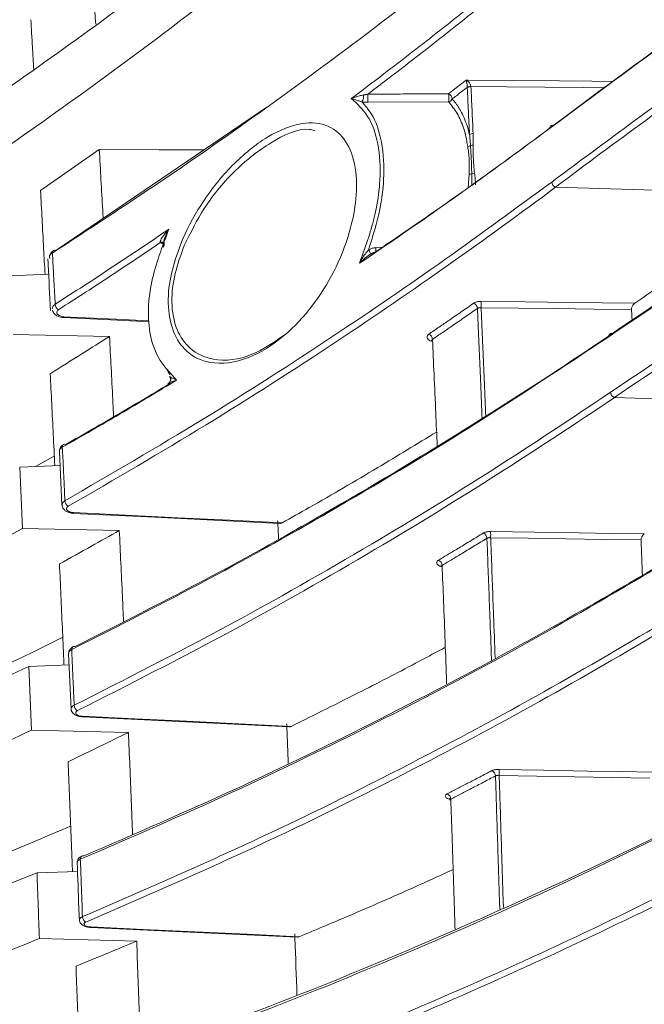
# Model space of a CAD drawing. Header units: millimetres. Extents: x 0 to 1118, y 0 to 864.
# Tile 30 of 256: x 220.03 to 226.64, y 116.61 to 127.02. Entities that reach past the tile are written whole.
import ezdxf

# ---------------------------------------------------------------- set-up
doc = ezdxf.new("R2010")
doc.units = ezdxf.units.MM
doc.styles.add('SLDTEXTSTYLE3', font='TXT', dxfattribs={"width": 0.605})
doc.dimstyles.new('SLDDIMSTYLE1', dxfattribs={"dimtxt": 3.175, "dimasz": 3.302, "dimexe": 0, "dimexo": 0.0625, "dimgap": 0.79375, "dimtad": 0, "dimtih": 1, "dimtoh": 1, "dimdec": 1, "dimlfac": 4, "dimrnd": 1e-09, "dimzin": 4, "dimdsep": 46, "dimtxsty": 'SLDTEXTSTYLE3', "dimsah": 1, "dimcen": 0.09, "dimadec": 0, "dimazin": 1, "dimtfac": 1, "dimtofl": 0, "dimtmove": 0, "dimatfit": 3, "dimfxl": 1, "dimfrac": 2, "dimtolj": 1, "dimtzin": 12, "dimarcsym": 0})

# ---------------------------------------------------------------- blocks, each defined once
blk = doc.blocks.new('_D_2')
at = {"color": 7, "linetype": 'Continuous', "lineweight": 0}
for p, q in [((261.226, 133.123), (154.079, 133.123)), ((155.679, 133.123), (155.679, 107.56)), ((155.679, 77.123), (155.679, 102.687)), ((261.226, 77.123), (154.079, 77.123))]:
    blk.add_line(p, q, dxfattribs=at)
for points in [[(155.679, 133.123), (155.171, 129.821), (156.187, 129.821)], [(155.679, 77.123), (156.187, 80.425), (155.171, 80.425)]]:
    blk.add_solid(points, dxfattribs=at)
at = {"color": 7, "linetype": 'Continuous', "lineweight": 0, "insert": (150.221, 106.78), "char_height": 3.175, "attachment_point": 1, "style": 'SLDTEXTSTYLE3'}
blk.add_mtext('224.0', dxfattribs=at)

msp = doc.modelspace()

# ---------------------------------------------------------------- linework, layer by layer
at = {"color": 7, "linetype": 'Continuous', "lineweight": 15}
for p, q in [((220.413, 124.582), (222.648, 126.098)), ((220.251, 125.216), (220.873, 125.651)), ((221.555, 124.661), (221.555, 124.661)), ((223.728, 124.534), (223.745, 124.545)), ((220.347, 124.509), (220.35, 124.498)), ((219.93, 124.316), (220.337, 124.331)), ((226.507, 123.958), (226.512, 123.834)), ((220.981, 123.674), (219.962, 123.694)), ((220.451, 122.454), (220.478, 121.889)), ((220.452, 122.458), (220.453, 122.454)), ((220.199, 122.298), (220.397, 122.407)), ((220.031, 122.291), (220.458, 122.307)), ((220.031, 122.291), (220.061, 121.642)), ((220.598, 121.801), (220.599, 121.802)), ((221.085, 121.62), (220.061, 121.642)), ((220.549, 120.318), (220.575, 119.728)), ((220.551, 120.321), (220.552, 120.318)), ((220.126, 120.181), (220.555, 120.198)), ((220.126, 120.181), (220.155, 119.507)), ((220.577, 119.728), (220.577, 119.732)), ((220.695, 119.647), (220.695, 119.647)), ((221.181, 119.483), (220.155, 119.507)), ((220.642, 118.108), (220.643, 118.106)), ((220.214, 117.996), (220.642, 118.012)), ((221.269, 117.274), (220.24, 117.301))]:
    msp.add_line(p, q, dxfattribs=at)
at = {"color": 9, "linetype": 'Continuous', "lineweight": 0}
for p, q in [((224.57, 126.156), (223.715, 126.151)), ((224.776, 125.248), (224.787, 125.389)), ((225.702, 125.252), (227.639, 125.194)), ((223.799, 124.613), (223.877, 124.617)), ((226.325, 123.027), (227.706, 122.984))]:
    msp.add_line(p, q, dxfattribs=at)
at = {"color": 9, "linetype": 'Continuous', "lineweight": 0, "flags": 128}
for points in [[(224.757, 126.386), (224.777, 126.386), (225.261, 126.381), (225.744, 126.377), (226.088, 126.374), (226.312, 126.372)], [(226.221, 126.305), (225.994, 126.307), (225.59, 126.31), (225.186, 126.314), (224.807, 126.317)], [(223.745, 124.546), (223.745, 124.546), (223.745, 124.548), (223.743, 124.552), (223.741, 124.557), (223.737, 124.564), (223.733, 124.573), (223.729, 124.582), (223.724, 124.591)], [(224.915, 124.044), (225.383, 124.039), (225.851, 124.033), (226.196, 124.029), (226.541, 124.024)], [(226.507, 123.958), (226.109, 123.963), (225.711, 123.967), (225.313, 123.972), (224.915, 123.977)], [(220.496, 123.882), (221.049, 123.855), (221.398, 123.837)], [(220.599, 121.809), (221.152, 121.782), (221.704, 121.755), (222.256, 121.728), (222.809, 121.701)], [(225.015, 121.609), (225.484, 121.602), (225.953, 121.595), (226.298, 121.589), (226.642, 121.584)], [(226.608, 121.519), (226.21, 121.525), (225.812, 121.531), (225.414, 121.537), (225.015, 121.543)], [(220.696, 119.653), (221.248, 119.626), (221.8, 119.6), (222.352, 119.573), (222.904, 119.547)], [(225.106, 119.092), (225.576, 119.083), (226.046, 119.074), (226.39, 119.068), (226.734, 119.061)], [(226.7, 118.998), (226.301, 119.006), (225.903, 119.013), (225.504, 119.02), (225.106, 119.028)], [(220.784, 117.424), (221.336, 117.398), (221.887, 117.372), (222.439, 117.347), (222.99, 117.321)], [(220.784, 117.419), (220.784, 117.421), (220.784, 117.424)]]:
    msp.add_lwpolyline(points, dxfattribs=at)
at = {"color": 7, "linetype": 'Continuous', "lineweight": 15, "flags": 128}
for points in [[(220.873, 125.651), (221.508, 125.649), (221.984, 125.648)], [(220.495, 123.873), (221.204, 123.838), (221.4, 123.828)], [(220.598, 121.801), (221.387, 121.763), (222.786, 121.695)], [(220.695, 119.647), (221.571, 119.605), (222.883, 119.542)], [(220.784, 117.419), (221.753, 117.374), (222.972, 117.317)], [(220.784, 117.419), (220.784, 117.419), (220.784, 117.419)]]:
    msp.add_lwpolyline(points, dxfattribs=at)
at = {"color": 9, "linetype": 'Continuous', "lineweight": 0}
for centre, radius, start, end in [((224.806, 126.247), 0.0719, 89.4597, 121.9104), ((224.808, 126.247), 0.0698, 91.1483, 125.1305), ((223.57, 126.214), 0.101, 324.6289, 8.4315), ((223.204, 126.193), 0.512, 355.1919, 4.8081), ((224.541, 126.18), 0.0681, 5.1154, 64.6394), ((224.041, 126.198), 0.531, 355.401, 4.599), ((224.557, 126.213), 0.0585, 282.927, 332.2117), ((225.669, 125.877), 0.0297, 69.6902, 186.1214), ((224.832, 125.751), 0.0709, 91.1082, 124.4833), ((224.765, 125.759), 0.0751, 275.7943, 299.3463), ((224.831, 125.619), 0.0799, 89.5325, 110.9459), ((224.79, 125.483), 0.0945, 268.5538, 286.41), ((224.853, 125.316), 0.085, 95.2867, 115.7554), ((225.726, 125.312), 0.0643, 183.8766, 247.7641), ((220.403, 124.56), 0.0264, 124.5921, 187.5025), ((223.072, 124.563), 0.729, 0.3036, 3.9027), ((220.478, 124.019), 0.0727, 184.2987, 239.7325), ((224.81, 123.965), 0.0657, 3.8603, 66.0259), ((224.114, 124.011), 0.802, 357.6029, 2.3971), ((220.403, 123.885), 0.0929, 352.6845, 358.4952), ((224.334, 123.638), 0.0661, 3.8054, 65.419), ((226.297, 123.674), 0.032, 74.7792, 186.3301), ((226.346, 123.085), 0.0617, 182.7127, 249.7118), ((220.511, 122.505), 0.0293, 122.6148, 187.1749), ((220.579, 121.937), 0.07, 183.0202, 240.7856), ((220.531, 121.811), 0.068, 351.7041, 357.9932), ((224.252, 121.576), 0.764, 357.5362, 2.4638), ((224.913, 121.534), 0.0633, 2.6351, 67.3739), ((224.438, 121.247), 0.0637, 2.5747, 66.7714), ((220.613, 120.363), 0.0317, 119.8051, 187.3501), ((220.674, 119.772), 0.0671, 181.7694, 242.0698), ((220.667, 119.653), 0.0291, 348.0871, 359.4609), ((225.006, 119.021), 0.0609, 1.4538, 68.8943), ((224.388, 119.06), 0.718, 357.4485, 2.5515), ((224.533, 118.776), 0.0612, 1.3844, 68.3043), ((220.706, 118.144), 0.0343, 117.2148, 187.0387), ((220.759, 117.533), 0.064, 180.5376, 243.6013)]:
    msp.add_arc(centre, radius, start, end, dxfattribs=at)
at = {"color": 7, "linetype": 'Continuous', "lineweight": 15}
for centre, radius, start, end in [((220.4, 124.558), 0.0267, 62.0269, 117.2594), ((220.507, 122.506), 0.0263, 65.4307, 116.101), ((220.608, 120.366), 0.0267, 69.5801, 113.5454), ((220.7, 118.15), 0.0266, 73.1669, 110.9505)]:
    msp.add_arc(centre, radius, start, end, dxfattribs=at)
for points, knots in [([(215.705, 126.767), (216.395, 127.271), (217.776, 128.277), (219.732, 129.859), (221.613, 131.484), (222.796, 132.604), (223.388, 133.164)], [0, 0, 0, 0, 0.250638, 0.501273, 0.750478, 1, 1, 1, 1]), ([(223.42, 132.643), (222.825, 132.079), (221.635, 130.95), (219.746, 129.322), (217.784, 127.743), (216.4, 126.745), (215.708, 126.246)], [0, 0, 0, 0, 0.250707, 0.501421, 0.750493, 1, 1, 1, 1]), ([(215.715, 125.267), (216.46, 125.756), (217.95, 126.736), (220.037, 128.292), (222.028, 129.898), (223.268, 131.009), (223.889, 131.565)], [0, 0, 0, 0, 0.250948, 0.501886, 0.75073, 1, 1, 1, 1]), ([(223.92, 131.008), (223.295, 130.446), (222.045, 129.324), (220.044, 127.714), (217.953, 126.162), (216.464, 125.194), (215.719, 124.709)], [0, 0, 0, 0, 0.251016, 0.502043, 0.750709, 1, 1, 1, 1]), ([(235.074, 130.986), (234.776, 130.965), (234.177, 130.922), (233.116, 130.58), (231.935, 130.05), (230.719, 129.374), (229.496, 128.611), (228.289, 127.798), (227.011, 126.891), (226.097, 126.213), (225.64, 125.874)], [0, 0, 0, 0, 0.1376894, 0.2763789, 0.4140537, 0.5526178, 0.6636792, 0.7747446, 0.8873706, 1, 1, 1, 1]), ([(225.679, 125.905), (225.679, 125.905), (226.137, 126.247), (227.03, 126.907), (228.308, 127.817), (229.522, 128.636), (230.754, 129.408), (231.976, 130.087), (233.157, 130.622), (234.214, 130.954), (234.832, 131.03), (235.12, 131.03), (235.12, 131.03)], [0, 0, 0, 0, 0.000001, 0.111086, 0.222167, 0.334764, 0.447357, 0.585045, 0.7236, 0.861309, 0.999999, 1, 1, 1, 1]), ([(225.662, 125.307), (226.293, 125.775), (227.558, 126.712), (229.248, 127.872), (230.781, 128.827), (231.979, 129.467), (232.93, 129.884), (233.672, 130.139), (234.363, 130.302), (234.774, 130.323), (234.979, 130.333)], [0, 0, 0, 0, 0.159169, 0.31939, 0.467986, 0.617595, 0.712568, 0.807538, 0.90377, 1, 1, 1, 1]), ([(235.025, 130.276), (235.025, 130.276), (234.828, 130.276), (234.414, 130.241), (233.731, 130.086), (232.984, 129.83), (232.03, 129.413), (230.827, 128.77), (229.298, 127.821), (227.598, 126.652), (226.349, 125.737), (225.702, 125.252), (225.702, 125.252)], [0, 0, 0, 0, 0.000001, 0.094948, 0.189896, 0.286126, 0.382358, 0.530941, 0.680563, 0.839741, 0.999999, 1, 1, 1, 1]), ([(215.725, 123.666), (216.132, 123.9), (216.945, 124.369), (218.511, 125.344), (220.375, 126.606), (222.483, 128.184), (223.783, 129.279), (224.433, 129.827)], [0, 0, 0, 0, 0.125629, 0.251377, 0.502704, 0.751076, 1, 1, 1, 1]), ([(224.464, 129.236), (223.807, 128.682), (222.493, 127.572), (220.371, 125.99), (218.14, 124.473), (216.534, 123.542), (215.729, 123.075)], [0, 0, 0, 0, 0.2513447, 0.5027045, 0.7509167, 1, 1, 1, 1]), ([(225.034, 127.917), (224.645, 127.608), (223.868, 126.99), (222.694, 126.124), (221.535, 125.311), (220.763, 124.808), (220.377, 124.557)], [0, 0, 0, 0, 0.266406, 0.532804, 0.766311, 1, 1, 1, 1]), ([(226.305, 123.705), (226.305, 123.705), (226.731, 123.994), (227.563, 124.548), (228.753, 125.299), (229.883, 125.959), (230.958, 126.525), (231.971, 126.983), (232.915, 127.32), (233.783, 127.528), (234.307, 127.576), (234.557, 127.576), (234.557, 127.576)], [0, 0, 0, 0, 0.000001, 0.122322, 0.24464, 0.368523, 0.492402, 0.61903, 0.746162, 0.872802, 0.999999, 1, 1, 1, 1]), ([(220.835, 126.978), (220.83, 127.062), (220.819, 127.246), (220.808, 127.428), (220.802, 127.527)], [0, 0, 0, 0, 0.453748, 1, 1, 1, 1]), ([(234.511, 127.532), (234.255, 127.519), (233.743, 127.492), (232.872, 127.277), (231.929, 126.943), (230.921, 126.488), (229.855, 125.929), (228.73, 125.273), (227.541, 124.526), (226.69, 123.956), (226.265, 123.67)], [0, 0, 0, 0, 0.1266283, 0.2538223, 0.3804425, 0.5075781, 0.629876, 0.7521776, 0.8760871, 1, 1, 1, 1]), ([(220.179, 126.499), (220.175, 126.578), (220.164, 126.755), (220.154, 126.929), (220.149, 127.025)], [0, 0, 0, 0, 0.447689, 1, 1, 1, 1]), ([(226.284, 123.082), (226.717, 123.373), (227.583, 123.955), (228.799, 124.714), (229.952, 125.38), (231.01, 125.922), (231.978, 126.344), (232.862, 126.647), (233.686, 126.841), (234.177, 126.866), (234.423, 126.878)], [0, 0, 0, 0, 0.128383, 0.257187, 0.385582, 0.514447, 0.634915, 0.75538, 0.877692, 1, 1, 1, 1]), ([(234.468, 126.822), (234.468, 126.822), (234.233, 126.822), (233.739, 126.78), (232.925, 126.596), (232.036, 126.293), (231.06, 125.868), (229.995, 125.323), (228.844, 124.661), (227.623, 123.896), (226.765, 123.326), (226.325, 123.027), (226.325, 123.027)], [0, 0, 0, 0, 0.000001, 0.120432, 0.240866, 0.363184, 0.485506, 0.613901, 0.742775, 0.871174, 0.999999, 1, 1, 1, 1]), ([(221.735, 124.649), (221.735, 124.651), (221.793, 124.795), (221.959, 125.108), (222.279, 125.504), (222.666, 125.817), (223.034, 125.959), (223.324, 125.912), (223.511, 125.73), (223.602, 125.445), (223.598, 125.104), (223.519, 124.734), (223.365, 124.352), (223.126, 123.974), (222.816, 123.646), (222.436, 123.413), (222.07, 123.361), (221.8, 123.486), (221.644, 123.709), (221.589, 124.005), (221.624, 124.337), (221.698, 124.546), (221.735, 124.649)], [0, 0, 0, 0, 0.000605, 0.051352, 0.116216, 0.182066, 0.257173, 0.3153, 0.362766, 0.410535, 0.451603, 0.487496, 0.536655, 0.585512, 0.642751, 0.710911, 0.786472, 0.840465, 0.883481, 0.926783, 0.964051, 1, 1, 1, 1]), ([(223.153, 125.854), (223.134, 125.858), (222.997, 125.888), (222.701, 125.747), (222.32, 125.458), (221.991, 125.076), (221.839, 124.769), (221.772, 124.634)], [0, 0, 0, 0, 0.046768, 0.325535, 0.570182, 0.810631, 1, 1, 1, 1]), ([(225.64, 125.874), (225.429, 125.719), (225.008, 125.407), (224.456, 125.015), (223.994, 124.696), (223.749, 124.53), (223.626, 124.447)], [0, 0, 0, 0, 0.322752, 0.645583, 0.822784, 1, 1, 1, 1]), ([(223.799, 124.568), (223.999, 124.704), (224.42, 124.992), (225.047, 125.438), (225.47, 125.749), (225.679, 125.905), (225.679, 125.905)], [0, 0, 0, 0, 0.309573, 0.654741, 0.999995, 1, 1, 1, 1]), ([(220.914, 124.922), (220.912, 124.95), (220.905, 125.088), (220.891, 125.331), (220.879, 125.544), (220.873, 125.651)], [0, 0, 0, 0, 0.116805, 0.558373, 1, 1, 1, 1]), ([(220.299, 124.33), (220.294, 124.421), (220.283, 124.619), (220.268, 124.914), (220.257, 125.117), (220.251, 125.216)], [0, 0, 0, 0, 0.306474, 0.661246, 1, 1, 1, 1]), ([(221.61, 124.808), (221.539, 124.623), (221.417, 124.302), (221.379, 123.874), (221.434, 123.555), (221.539, 123.375), (221.638, 123.272), (221.675, 123.23), (221.692, 123.211)], [0, 0, 0, 0, 0.282634, 0.490345, 0.657489, 0.867095, 0.939205, 1, 1, 1, 1]), ([(221.61, 124.808), (221.61, 124.808), (221.601, 124.792), (221.581, 124.751), (221.558, 124.698), (221.55, 124.661), (221.548, 124.652)], [0, 0, 0, 0, 0.0054284, 0.3077096, 0.8214512, 1, 1, 1, 1]), ([(226.541, 124.024), (226.654, 124.103), (226.877, 124.257), (227.204, 124.488), (227.46, 124.671), (227.608, 124.779), (227.651, 124.811)], [0, 0, 0, 0, 0.301919, 0.592068, 0.882237, 1, 1, 1, 1]), ([(221.522, 124.667), (221.525, 124.668), (221.532, 124.671), (221.541, 124.671), (221.549, 124.669), (221.556, 124.662), (221.559, 124.652), (221.559, 124.64), (221.556, 124.629), (221.552, 124.621), (221.551, 124.618)], [0, 0, 0, 0, 0.108525, 0.230027, 0.362035, 0.5, 0.637965, 0.769973, 0.891475, 1, 1, 1, 1]), ([(221.562, 124.662), (221.562, 124.662), (221.558, 124.663), (221.553, 124.665), (221.548, 124.668), (221.547, 124.67), (221.547, 124.67), (221.547, 124.67)], [0, 0, 0, 0, 0.028862, 0.28392, 0.563657, 0.880854, 1, 1, 1, 1]), ([(221.772, 124.634), (221.736, 124.536), (221.663, 124.337), (221.641, 124.135), (221.643, 123.932), (221.682, 123.731), (221.838, 123.516), (222.109, 123.399), (222.464, 123.437), (222.721, 123.611), (222.836, 123.69)], [0, 0, 0, 0, 0.101854, 0.205245, 0.207104, 0.329405, 0.451466, 0.605551, 0.822159, 1, 1, 1, 1]), ([(220.389, 124.581), (220.385, 124.578), (220.37, 124.571), (220.355, 124.55), (220.345, 124.526), (220.347, 124.513), (220.347, 124.509)], [0, 0, 0, 0, 0.155374, 0.535483, 0.870301, 1, 1, 1, 1]), ([(223.745, 124.546), (223.73, 124.535), (223.685, 124.506), (223.649, 124.47), (223.626, 124.447), (223.626, 124.447)], [0, 0, 0, 0, 0.337913, 0.994508, 1, 1, 1, 1]), ([(223.799, 124.568), (223.797, 124.567), (223.79, 124.566), (223.78, 124.562), (223.768, 124.557), (223.756, 124.552), (223.749, 124.548), (223.745, 124.546)], [0, 0, 0, 0, 0.134175, 0.348667, 0.564085, 0.781755, 1, 1, 1, 1]), ([(223.746, 124.545), (223.751, 124.548), (223.765, 124.556), (223.782, 124.559), (223.794, 124.561)], [0, 0, 0, 0, 0.30089, 1, 1, 1, 1]), ([(220.329, 124.496), (220.33, 124.475), (220.338, 124.296), (220.349, 124.111), (220.358, 123.948)], [0, 0, 0, 0, 0.11971, 1, 1, 1, 1]), ([(226.541, 124.024), (226.536, 124.02), (226.527, 124.013), (226.516, 123.997), (226.51, 123.981), (226.507, 123.967), (226.507, 123.96), (226.507, 123.958)], [0, 0, 0, 0, 0.296874, 0.531097, 0.719561, 0.909183, 1, 1, 1, 1]), ([(220.377, 123.952), (220.38, 123.943), (220.387, 123.923), (220.41, 123.9), (220.443, 123.882), (220.474, 123.873), (220.492, 123.873), (220.495, 123.873)], [0, 0, 0, 0, 0.203795, 0.414575, 0.663412, 0.952431, 1, 1, 1, 1]), ([(220.617, 120.391), (221.103, 120.637), (222.075, 121.13), (223.504, 121.932), (224.922, 122.789), (225.852, 123.397), (226.305, 123.705), (226.305, 123.705)], [0, 0, 0, 0, 0.235203, 0.470779, 0.735392, 0.999998, 1, 1, 1, 1]), ([(220.353, 123.279), (220.465, 123.349), (220.676, 123.48), (220.884, 123.612), (220.981, 123.674)], [0, 0, 0, 0, 0.530991, 1, 1, 1, 1]), ([(226.265, 123.67), (225.805, 123.365), (224.886, 122.754), (223.465, 121.899), (222.039, 121.097), (221.067, 120.605), (220.581, 120.359)], [0, 0, 0, 0, 0.264632, 0.529255, 0.764453, 1, 1, 1, 1]), ([(221.025, 122.822), (221.022, 122.884), (221.008, 123.172), (220.993, 123.453), (220.981, 123.674)], [0, 0, 0, 0, 0.214682, 1, 1, 1, 1]), ([(224.388, 123.635), (224.388, 123.635), (224.388, 123.635), (224.391, 123.629), (224.39, 123.626), (224.39, 123.626)], [0, 0, 0, 0, 0.326706, 0.957835, 1, 1, 1, 1]), ([(224.4, 123.642), (224.399, 123.641), (224.394, 123.638), (224.39, 123.632), (224.391, 123.628), (224.391, 123.626)], [0, 0, 0, 0, 0.216924, 0.729975, 1, 1, 1, 1]), ([(224.4, 123.642), (224.406, 123.52), (224.417, 123.26), (224.434, 122.885), (224.445, 122.631), (224.45, 122.515)], [0, 0, 0, 0, 0.328613, 0.694978, 1, 1, 1, 1]), ([(220.402, 122.305), (220.402, 122.306), (220.397, 122.417), (220.386, 122.634), (220.37, 122.959), (220.359, 123.172), (220.353, 123.279)], [0, 0, 0, 0, 0.002123, 0.335886, 0.667922, 1, 1, 1, 1]), ([(221.624, 123.269), (221.624, 123.269), (221.621, 123.272), (221.609, 123.285), (221.6, 123.305), (221.593, 123.321)], [0, 0, 0, 0, 0.0001619, 0.1920474, 1, 1, 1, 1]), ([(221.692, 123.211), (221.593, 123.151), (221.395, 123.032), (221.094, 122.853), (220.79, 122.676), (220.585, 122.559), (220.482, 122.501)], [0, 0, 0, 0, 0.2499587, 0.4999335, 0.7499581, 1, 1, 1, 1]), ([(220.518, 122.53), (220.614, 122.585), (220.807, 122.694), (221.093, 122.861), (221.357, 123.016), (221.524, 123.117), (221.598, 123.161)], [0, 0, 0, 0, 0.263793, 0.527602, 0.791458, 1, 1, 1, 1]), ([(221.622, 123.247), (221.623, 123.245), (221.627, 123.241), (221.63, 123.23), (221.63, 123.217), (221.628, 123.203), (221.622, 123.188), (221.615, 123.176), (221.607, 123.167), (221.601, 123.163), (221.598, 123.161)], [0, 0, 0, 0, 0.107745, 0.229021, 0.361355, 0.5, 0.638645, 0.770979, 0.892255, 1, 1, 1, 1]), ([(221.6, 123.175), (221.603, 123.177), (221.609, 123.18), (221.616, 123.187), (221.622, 123.196), (221.626, 123.206), (221.628, 123.217), (221.627, 123.228), (221.625, 123.238), (221.621, 123.244), (221.62, 123.246)], [0, 0, 0, 0, 0.115279, 0.238504, 0.36766, 0.5, 0.63234, 0.761496, 0.884721, 1, 1, 1, 1]), ([(221.692, 123.211), (221.692, 123.211), (221.684, 123.209), (221.661, 123.202), (221.629, 123.191), (221.608, 123.181), (221.6, 123.176), (221.6, 123.175)], [0, 0, 0, 0, 0.0055393, 0.2276869, 0.6307478, 0.9835115, 1, 1, 1, 1]), ([(222.809, 121.701), (222.904, 121.754), (223.246, 121.947), (223.794, 122.266), (224.237, 122.536), (224.443, 122.661)], [0, 0, 0, 0, 0.1699274, 0.6127815, 1, 1, 1, 1]), ([(220.496, 122.528), (220.492, 122.526), (220.478, 122.52), (220.462, 122.502), (220.451, 122.478), (220.452, 122.463), (220.452, 122.458)], [0, 0, 0, 0, 0.149932, 0.510497, 0.824245, 1, 1, 1, 1]), ([(220.479, 121.89), (220.479, 121.887), (220.478, 121.875), (220.488, 121.855), (220.507, 121.832), (220.536, 121.814), (220.569, 121.803), (220.591, 121.803), (220.599, 121.803)], [0, 0, 0, 0, 0.048978, 0.228018, 0.404817, 0.616209, 0.877704, 1, 1, 1, 1]), ([(222.77, 121.531), (222.768, 121.579), (222.765, 121.643), (222.762, 121.706), (222.761, 121.721)], [0, 0, 0, 0, 0.759624, 1, 1, 1, 1]), ([(222.809, 121.701), (222.803, 121.698), (222.795, 121.694), (222.788, 121.695), (222.786, 121.696)], [0, 0, 0, 0, 0.713536, 1, 1, 1, 1]), ([(220.061, 121.642), (219.733, 121.463), (219.058, 121.096), (218, 120.564), (216.897, 120.041), (216.133, 119.712), (215.751, 119.547)], [0, 0, 0, 0, 0.2416839, 0.497291, 0.7484822, 1, 1, 1, 1]), ([(220.451, 121.266), (220.564, 121.329), (220.777, 121.446), (220.986, 121.564), (221.085, 121.62)], [0, 0, 0, 0, 0.531082, 1, 1, 1, 1]), ([(221.13, 120.655), (221.126, 120.745), (221.111, 121.07), (221.096, 121.389), (221.085, 121.62)], [0, 0, 0, 0, 0.27666, 1, 1, 1, 1]), ([(226.642, 121.584), (226.637, 121.58), (226.628, 121.574), (226.618, 121.558), (226.611, 121.542), (226.608, 121.529), (226.608, 121.521), (226.608, 121.519)], [0, 0, 0, 0, 0.296872, 0.531454, 0.720285, 0.910276, 1, 1, 1, 1]), ([(226.608, 121.519), (226.61, 121.46), (226.615, 121.338), (226.62, 121.215), (226.622, 121.151)], [0, 0, 0, 0, 0.47669, 1, 1, 1, 1]), ([(226.904, 121.299), (226.408, 121.007), (225.418, 120.424), (223.868, 119.609), (222.298, 118.843), (221.214, 118.374), (220.672, 118.14)], [0, 0, 0, 0, 0.263625, 0.527242, 0.76339, 1, 1, 1, 1]), ([(220.708, 118.175), (221.249, 118.41), (222.334, 118.878), (223.906, 119.645), (225.453, 120.462), (226.457, 121.043), (226.944, 121.337), (226.944, 121.337)], [0, 0, 0, 0, 0.236149, 0.472797, 0.736403, 0.999999, 1, 1, 1, 1]), ([(220.5, 120.195), (220.499, 120.215), (220.493, 120.348), (220.482, 120.594), (220.467, 120.932), (220.457, 121.155), (220.451, 121.266)], [0, 0, 0, 0, 0.053734, 0.369561, 0.68476, 1, 1, 1, 1]), ([(224.488, 121.249), (224.488, 121.249), (224.488, 121.249), (224.492, 121.243), (224.492, 121.237), (224.492, 121.236)], [0, 0, 0, 0, 0.297326, 0.793066, 1, 1, 1, 1]), ([(224.502, 121.25), (224.501, 121.249), (224.496, 121.246), (224.492, 121.241), (224.493, 121.237), (224.493, 121.236)], [0, 0, 0, 0, 0.216831, 0.733014, 1, 1, 1, 1]), ([(224.502, 121.25), (224.507, 121.124), (224.518, 120.856), (224.534, 120.443), (224.545, 120.151), (224.55, 120.002), (224.55, 119.997)], [0, 0, 0, 0, 0.304577, 0.646594, 0.988637, 1, 1, 1, 1]), ([(218.359, 119.517), (218.645, 119.64), (219.252, 119.902), (219.96, 120.227), (220.374, 120.433), (220.487, 120.489)], [0, 0, 0, 0, 0.392618, 0.834633, 1, 1, 1, 1]), ([(220.597, 120.389), (220.593, 120.387), (220.58, 120.382), (220.564, 120.367), (220.551, 120.344), (220.551, 120.328), (220.551, 120.321)], [0, 0, 0, 0, 0.143985, 0.479258, 0.770339, 1, 1, 1, 1]), ([(222.904, 119.547), (223.154, 119.671), (223.613, 119.898), (224.154, 120.178), (224.444, 120.334), (224.536, 120.384)], [0, 0, 0, 0, 0.4505861, 0.825587, 1, 1, 1, 1]), ([(215.758, 118.345), (216.153, 118.491), (216.943, 118.784), (218.067, 119.245), (219.131, 119.71), (219.801, 120.027), (220.126, 120.181)], [0, 0, 0, 0, 0.256004, 0.511999, 0.762796, 1, 1, 1, 1]), ([(220.576, 119.732), (220.576, 119.731), (220.574, 119.721), (220.582, 119.703), (220.597, 119.682), (220.622, 119.664), (220.655, 119.651), (220.683, 119.649), (220.696, 119.648)], [0, 0, 0, 0, 0.015976, 0.185635, 0.345061, 0.532123, 0.779168, 1, 1, 1, 1]), ([(222.873, 119.154), (222.868, 119.278), (222.863, 119.418), (222.857, 119.556), (222.856, 119.572)], [0, 0, 0, 0, 0.8865166, 1, 1, 1, 1]), ([(222.904, 119.547), (222.898, 119.544), (222.891, 119.541), (222.885, 119.543), (222.883, 119.543)], [0, 0, 0, 0, 0.809885, 1, 1, 1, 1]), ([(220.155, 119.507), (219.821, 119.349), (219.134, 119.025), (218.056, 118.557), (216.931, 118.099), (216.152, 117.814), (215.762, 117.671)], [0, 0, 0, 0, 0.242304, 0.498438, 0.749023, 1, 1, 1, 1]), ([(220.543, 119.173), (220.657, 119.227), (220.871, 119.33), (221.082, 119.434), (221.181, 119.483)], [0, 0, 0, 0, 0.530996, 1, 1, 1, 1]), ([(221.226, 118.404), (221.221, 118.524), (221.207, 118.886), (221.192, 119.244), (221.181, 119.483)], [0, 0, 0, 0, 0.330241, 1, 1, 1, 1]), ([(220.59, 118.01), (220.588, 118.049), (220.582, 118.205), (220.571, 118.477), (220.557, 118.826), (220.548, 119.057), (220.543, 119.173)], [0, 0, 0, 0, 0.097671, 0.398982, 0.699472, 1, 1, 1, 1]), ([(220.789, 115.895), (221.39, 116.109), (222.594, 116.539), (224.317, 117.243), (225.995, 117.994), (227.071, 118.526), (227.591, 118.796), (227.591, 118.796)], [0, 0, 0, 0, 0.237257, 0.475165, 0.737588, 0.999999, 1, 1, 1, 1]), ([(224.577, 118.784), (224.577, 118.784), (224.578, 118.783), (224.583, 118.776), (224.584, 118.768), (224.584, 118.765)], [0, 0, 0, 0, 0.275037, 0.678366, 1, 1, 1, 1]), ([(227.55, 118.755), (227.02, 118.488), (225.96, 117.953), (224.279, 117.204), (222.559, 116.5), (221.356, 116.071), (220.753, 115.856)], [0, 0, 0, 0, 0.2624433, 0.5248799, 0.7621415, 1, 1, 1, 1]), ([(224.594, 118.777), (224.593, 118.777), (224.588, 118.774), (224.584, 118.77), (224.585, 118.766), (224.585, 118.765)], [0, 0, 0, 0, 0.217061, 0.736659, 1, 1, 1, 1]), ([(224.594, 118.777), (224.598, 118.648), (224.608, 118.372), (224.622, 117.948), (224.632, 117.618), (224.638, 117.434), (224.639, 117.4)], [0, 0, 0, 0, 0.28344, 0.604161, 0.924905, 1, 1, 1, 1]), ([(218.374, 117.632), (218.666, 117.739), (219.287, 117.968), (220.019, 118.255), (220.448, 118.44), (220.571, 118.492)], [0, 0, 0, 0, 0.387973, 0.825398, 1, 1, 1, 1]), ([(220.691, 118.174), (220.687, 118.173), (220.675, 118.168), (220.658, 118.156), (220.644, 118.135), (220.639, 118.117), (220.641, 118.109), (220.641, 118.108)], [0, 0, 0, 0, 0.135826, 0.452457, 0.724468, 0.977462, 1, 1, 1, 1]), ([(220.639, 118.105), (220.645, 117.947), (220.653, 117.747), (220.66, 117.541), (220.662, 117.499)], [0, 0, 0, 0, 0.794142, 1, 1, 1, 1]), ([(215.768, 116.427), (216.172, 116.551), (216.979, 116.799), (218.124, 117.193), (219.206, 117.591), (219.884, 117.864), (220.214, 117.996)], [0, 0, 0, 0, 0.256081, 0.512151, 0.7628, 1, 1, 1, 1]), ([(220.214, 117.996), (220.218, 117.88), (220.227, 117.649), (220.235, 117.417), (220.24, 117.301)], [0, 0, 0, 0, 0.49997, 1, 1, 1, 1]), ([(222.99, 117.321), (223.154, 117.39), (223.55, 117.555), (224.094, 117.792), (224.467, 117.962), (224.619, 118.032)], [0, 0, 0, 0, 0.2951893, 0.7113986, 1, 1, 1, 1]), ([(220.664, 117.499), (220.665, 117.492), (220.666, 117.478), (220.679, 117.458), (220.698, 117.442), (220.728, 117.428), (220.76, 117.42), (220.78, 117.42), (220.784, 117.42)], [0, 0, 0, 0, 0.13321, 0.279914, 0.436575, 0.649317, 0.933899, 1, 1, 1, 1]), ([(222.965, 116.705), (222.959, 116.904), (222.951, 117.12), (222.943, 117.334), (222.943, 117.351)], [0, 0, 0, 0, 0.924379, 1, 1, 1, 1]), ([(220.24, 117.301), (219.9, 117.165), (219.203, 116.885), (218.106, 116.485), (216.963, 116.094), (216.169, 115.853), (215.772, 115.732)], [0, 0, 0, 0, 0.242959, 0.499681, 0.749611, 1, 1, 1, 1]), ([(220.627, 117.009), (220.742, 117.056), (220.957, 117.144), (221.17, 117.233), (221.269, 117.274)], [0, 0, 0, 0, 0.530985, 1, 1, 1, 1]), ([(221.311, 116.085), (221.306, 116.235), (221.293, 116.634), (221.278, 117.028), (221.269, 117.274)], [0, 0, 0, 0, 0.374325, 1, 1, 1, 1]), ([(222.99, 117.321), (222.984, 117.318), (222.978, 117.316), (222.973, 117.318), (222.972, 117.318)], [0, 0, 0, 0, 0.936084, 1, 1, 1, 1]), ([(220.67, 115.761), (220.668, 115.818), (220.662, 115.996), (220.652, 116.293), (220.64, 116.653), (220.631, 116.89), (220.627, 117.009)], [0, 0, 0, 0, 0.135941, 0.425089, 0.712526, 1, 1, 1, 1])]:
    msp.add_open_spline(points, degree=3, knots=knots, dxfattribs=at)
at = {"color": 9, "linetype": 'Continuous', "lineweight": 0}
for points, knots in [([(223.541, 126.19), (223.656, 126.277), (223.871, 126.44), (224.183, 126.68), (224.478, 126.91), (224.77, 127.141), (224.962, 127.297), (225.058, 127.374)], [0, 0, 0, 0, 0.22203, 0.416499, 0.610977, 0.805484, 1, 1, 1, 1]), ([(225.098, 127.319), (225.098, 127.319), (224.906, 127.164), (224.518, 126.854), (224.054, 126.494), (223.784, 126.289), (223.715, 126.236)], [0, 0, 0, 0, 0.000006, 0.42598, 0.852036, 1, 1, 1, 1]), ([(224.57, 126.241), (224.57, 126.241), (224.592, 126.258), (224.634, 126.291), (224.697, 126.339), (224.737, 126.37), (224.757, 126.386)], [0, 0, 0, 0, 0.002682, 0.348569, 0.674284, 1, 1, 1, 1]), ([(224.768, 126.308), (224.754, 126.298), (224.723, 126.274), (224.678, 126.239), (224.638, 126.208), (224.616, 126.191), (224.609, 126.186)], [0, 0, 0, 0, 0.249205, 0.588463, 0.859152, 1, 1, 1, 1]), ([(224.757, 126.386), (224.758, 126.386), (224.761, 126.383), (224.771, 126.377), (224.784, 126.365), (224.796, 126.35), (224.802, 126.338), (224.805, 126.328), (224.806, 126.323), (224.806, 126.319)], [0, 0, 0, 0, 0.012518, 0.170881, 0.418741, 0.632373, 0.82168, 0.858933, 1, 1, 1, 1]), ([(224.768, 126.308), (224.768, 126.312), (224.768, 126.317), (224.767, 126.328), (224.766, 126.342), (224.763, 126.36), (224.76, 126.374), (224.758, 126.383), (224.758, 126.386), (224.757, 126.386)], [0, 0, 0, 0, 0.141079, 0.178331, 0.367636, 0.581254, 0.829109, 0.987482, 1, 1, 1, 1]), ([(224.768, 126.305), (224.768, 126.305), (224.768, 126.306), (224.768, 126.307), (224.768, 126.308), (224.768, 126.308)], [0, 0, 0, 0, 0.499808, 0.749881, 1, 1, 1, 1]), ([(224.792, 125.809), (224.79, 125.851), (224.786, 125.934), (224.78, 126.058), (224.774, 126.181), (224.77, 126.263), (224.768, 126.305)], [0, 0, 0, 0, 0.249991, 0.499986, 0.749991, 1, 1, 1, 1]), ([(224.806, 126.319), (224.806, 126.319), (224.806, 126.319), (224.806, 126.318), (224.806, 126.318), (224.807, 126.317), (224.807, 126.317)], [0, 0, 0, 0, 0.2497535, 0.4996062, 0.7497544, 1, 1, 1, 1]), ([(224.807, 126.317), (224.811, 126.235), (224.817, 126.112), (224.824, 125.946), (224.828, 125.863), (224.83, 125.822)], [0, 0, 0, 0, 0.499985, 0.749991, 1, 1, 1, 1]), ([(223.541, 126.19), (223.542, 126.19), (223.568, 126.201), (223.607, 126.216), (223.656, 126.226), (223.67, 126.229)], [0, 0, 0, 0, 0.005343, 0.699868, 1, 1, 1, 1]), ([(223.626, 124.447), (223.637, 124.477), (223.708, 124.665), (223.804, 124.965), (223.856, 125.373), (223.836, 125.725), (223.726, 126.023), (223.603, 126.135), (223.541, 126.19)], [0, 0, 0, 0, 0.041815, 0.26333, 0.404692, 0.603029, 0.800955, 1, 1, 1, 1]), ([(223.653, 126.155), (223.646, 126.157), (223.632, 126.162), (223.607, 126.17), (223.576, 126.18), (223.553, 126.187), (223.542, 126.19), (223.541, 126.19)], [0, 0, 0, 0, 0.148412, 0.298615, 0.645294, 0.994664, 1, 1, 1, 1]), ([(223.67, 126.229), (223.673, 126.229), (223.679, 126.23), (223.688, 126.231), (223.697, 126.233), (223.706, 126.234), (223.712, 126.236), (223.715, 126.236)], [0, 0, 0, 0, 0.215068, 0.4102703, 0.6058128, 0.8026226, 1, 1, 1, 1]), ([(223.715, 126.236), (223.786, 126.237), (223.929, 126.238), (224.142, 126.239), (224.356, 126.24), (224.499, 126.241), (224.57, 126.241)], [0, 0, 0, 0, 0.25, 0.5, 0.75, 1, 1, 1, 1]), ([(224.609, 126.186), (224.615, 126.178), (224.648, 126.142), (224.706, 126.056), (224.759, 125.935), (224.784, 125.841), (224.792, 125.809)], [0, 0, 0, 0, 0.080561, 0.393489, 0.797083, 1, 1, 1, 1]), ([(223.715, 126.151), (223.711, 126.151), (223.702, 126.151), (223.69, 126.151), (223.677, 126.152), (223.665, 126.153), (223.657, 126.154), (223.653, 126.155)], [0, 0, 0, 0, 0.195142, 0.391413, 0.590754, 0.79098, 1, 1, 1, 1]), ([(223.653, 126.155), (223.688, 126.115), (223.78, 126.011), (223.874, 125.743), (223.895, 125.381), (223.847, 124.984), (223.768, 124.734), (223.724, 124.591)], [0, 0, 0, 0, 0.141848, 0.375349, 0.609651, 0.77659, 1, 1, 1, 1]), ([(224.773, 125.684), (224.767, 125.719), (224.755, 125.788), (224.721, 125.909), (224.664, 126.041), (224.602, 126.117), (224.57, 126.156)], [0, 0, 0, 0, 0.172094, 0.345772, 0.6684, 1, 1, 1, 1]), ([(224.802, 125.693), (224.802, 125.7), (224.801, 125.714), (224.799, 125.734), (224.798, 125.754), (224.795, 125.779), (224.793, 125.798), (224.792, 125.809)], [0, 0, 0, 0, 0.173185, 0.3463895, 0.5196602, 0.6929569, 1, 1, 1, 1]), ([(224.83, 125.822), (224.831, 125.801), (224.832, 125.76), (224.832, 125.719), (224.831, 125.699)], [0, 0, 0, 0, 0.499749, 1, 1, 1, 1]), ([(224.787, 125.389), (224.788, 125.402), (224.789, 125.428), (224.79, 125.468), (224.79, 125.51), (224.788, 125.561), (224.782, 125.619), (224.776, 125.663), (224.773, 125.684)], [0, 0, 0, 0, 0.125851, 0.251796, 0.391981, 0.532416, 0.765767, 1, 1, 1, 1]), ([(224.816, 125.393), (224.815, 125.422), (224.814, 125.474), (224.811, 125.547), (224.807, 125.618), (224.804, 125.667), (224.802, 125.693)], [0, 0, 0, 0, 0.281677, 0.50353, 0.725535, 1, 1, 1, 1]), ([(224.831, 125.699), (224.831, 125.677), (224.83, 125.635), (224.832, 125.564), (224.836, 125.486), (224.842, 125.429), (224.845, 125.401)], [0, 0, 0, 0, 0.215148, 0.430407, 0.715028, 1, 1, 1, 1]), ([(224.817, 125.266), (224.817, 125.273), (224.818, 125.288), (224.818, 125.311), (224.818, 125.333), (224.817, 125.36), (224.817, 125.38), (224.816, 125.393)], [0, 0, 0, 0, 0.174518, 0.34907, 0.523716, 0.698389, 1, 1, 1, 1]), ([(224.845, 125.401), (224.848, 125.38), (224.852, 125.34), (224.855, 125.299), (224.856, 125.278)], [0, 0, 0, 0, 0.4998273, 1, 1, 1, 1]), ([(220.509, 121.934), (221, 122.219), (221.981, 122.788), (223.311, 123.644), (224.542, 124.483), (225.288, 125.033), (225.662, 125.307)], [0, 0, 0, 0, 0.265454, 0.53092, 0.765361, 1, 1, 1, 1]), ([(225.702, 125.252), (225.702, 125.252), (224.963, 124.7), (223.759, 123.85), (222.018, 122.732), (221.036, 122.161), (220.545, 121.876)], [0, 0, 0, 0, 0.000002, 0.469025, 0.734508, 1, 1, 1, 1]), ([(220.406, 124.014), (220.508, 124.079), (220.711, 124.21), (221.014, 124.408), (221.314, 124.607), (221.511, 124.741), (221.61, 124.808)], [0, 0, 0, 0, 0.249961, 0.499938, 0.749962, 1, 1, 1, 1]), ([(221.524, 124.693), (221.527, 124.701), (221.541, 124.728), (221.572, 124.767), (221.599, 124.797), (221.61, 124.808), (221.61, 124.808)], [0, 0, 0, 0, 0.178467, 0.692224, 0.994554, 1, 1, 1, 1]), ([(221.522, 124.667), (221.447, 124.616), (221.278, 124.503), (221.014, 124.327), (220.729, 124.141), (220.537, 124.018), (220.442, 123.956)], [0, 0, 0, 0, 0.2128302, 0.4751872, 0.7375863, 1, 1, 1, 1]), ([(221.522, 124.667), (221.522, 124.668), (221.52, 124.67), (221.519, 124.675), (221.519, 124.683), (221.522, 124.689), (221.524, 124.693)], [0, 0, 0, 0, 0.131778, 0.264783, 0.536596, 1, 1, 1, 1]), ([(221.558, 124.652), (221.556, 124.653), (221.55, 124.654), (221.54, 124.657), (221.53, 124.662), (221.525, 124.666), (221.522, 124.667)], [0, 0, 0, 0, 0.120214, 0.441849, 0.773502, 1, 1, 1, 1]), ([(220.377, 124.557), (220.369, 124.55), (220.353, 124.537), (220.344, 124.52), (220.347, 124.51), (220.347, 124.509)], [0, 0, 0, 0, 0.450364, 0.9006974, 1, 1, 1, 1]), ([(220.377, 124.557), (220.379, 124.52), (220.384, 124.432), (220.391, 124.292), (220.399, 124.148), (220.404, 124.054), (220.406, 124.014)], [0, 0, 0, 0, 0.205692, 0.486217, 0.778117, 1, 1, 1, 1]), ([(223.626, 124.447), (223.626, 124.447), (223.644, 124.481), (223.673, 124.531), (223.711, 124.576), (223.724, 124.591)], [0, 0, 0, 0, 0.005485, 0.663201, 1, 1, 1, 1]), ([(223.724, 124.591), (223.729, 124.593), (223.739, 124.598), (223.755, 124.604), (223.771, 124.609), (223.786, 124.612), (223.796, 124.612), (223.799, 124.613)], [0, 0, 0, 0, 0.211164, 0.423619, 0.640627, 0.85949, 1, 1, 1, 1]), ([(220.377, 123.965), (220.376, 123.969), (220.375, 123.982), (220.386, 123.999), (220.4, 124.01), (220.406, 124.014)], [0, 0, 0, 0, 0.249004, 0.698747, 1, 1, 1, 1]), ([(224.362, 123.698), (224.398, 123.723), (224.471, 123.772), (224.586, 123.851), (224.709, 123.936), (224.794, 123.995), (224.837, 124.025)], [0, 0, 0, 0, 0.2278631, 0.4557278, 0.7278625, 1, 1, 1, 1]), ([(224.915, 124.044), (224.911, 124.044), (224.903, 124.044), (224.89, 124.043), (224.875, 124.041), (224.861, 124.037), (224.848, 124.032), (224.841, 124.027), (224.837, 124.025)], [0, 0, 0, 0, 0.130593, 0.263076, 0.444677, 0.631517, 0.813124, 1, 1, 1, 1]), ([(220.442, 123.956), (220.438, 123.954), (220.43, 123.948), (220.423, 123.935), (220.423, 123.92), (220.432, 123.906), (220.448, 123.894), (220.47, 123.885), (220.487, 123.883), (220.496, 123.882)], [0, 0, 0, 0, 0.0998758, 0.2489796, 0.3986373, 0.5488188, 0.6992597, 0.849626, 1, 1, 1, 1]), ([(224.876, 123.969), (224.833, 123.94), (224.747, 123.88), (224.625, 123.796), (224.509, 123.716), (224.436, 123.667), (224.4, 123.642)], [0, 0, 0, 0, 0.272134, 0.54427, 0.772134, 1, 1, 1, 1]), ([(224.915, 123.977), (224.913, 123.977), (224.909, 123.978), (224.902, 123.977), (224.895, 123.977), (224.888, 123.975), (224.881, 123.973), (224.878, 123.97), (224.876, 123.969)], [0, 0, 0, 0, 0.1310008, 0.2638831, 0.4455254, 0.6324233, 0.8135445, 1, 1, 1, 1]), ([(224.926, 122.803), (224.921, 122.925), (224.907, 123.261), (224.89, 123.648), (224.878, 123.914), (224.876, 123.969)], [0, 0, 0, 0, 0.309904, 0.857348, 1, 1, 1, 1]), ([(224.915, 123.977), (224.917, 123.923), (224.929, 123.659), (224.945, 123.276), (224.959, 122.945), (224.964, 122.828)], [0, 0, 0, 0, 0.14167, 0.697549, 1, 1, 1, 1]), ([(224.401, 123.619), (224.393, 123.621), (224.374, 123.627), (224.354, 123.641), (224.342, 123.658), (224.342, 123.676), (224.35, 123.689), (224.359, 123.696), (224.362, 123.698)], [0, 0, 0, 0, 0.159046, 0.349937, 0.54054, 0.730549, 0.919921, 1, 1, 1, 1]), ([(221.622, 123.247), (221.621, 123.247), (221.62, 123.248), (221.617, 123.249), (221.616, 123.249), (221.616, 123.249), (221.618, 123.247), (221.62, 123.246)], [0, 0, 0, 0, 0.070968, 0.140808, 0.283733, 0.568504, 1, 1, 1, 1]), ([(221.62, 123.246), (221.62, 123.246), (221.625, 123.244), (221.641, 123.235), (221.667, 123.223), (221.685, 123.214), (221.692, 123.211), (221.692, 123.211)], [0, 0, 0, 0, 0.016499, 0.369349, 0.776972, 0.994479, 1, 1, 1, 1]), ([(220.607, 119.77), (221.152, 120.047), (222.242, 120.601), (223.71, 121.44), (225.062, 122.266), (225.877, 122.81), (226.284, 123.082)], [0, 0, 0, 0, 0.264655, 0.529322, 0.764533, 1, 1, 1, 1]), ([(226.325, 123.027), (226.325, 123.027), (225.52, 122.48), (224.202, 121.642), (222.279, 120.545), (221.188, 119.99), (220.642, 119.713)], [0, 0, 0, 0, 0.000002, 0.470611, 0.735298, 1, 1, 1, 1]), ([(220.482, 122.501), (220.474, 122.495), (220.458, 122.483), (220.449, 122.468), (220.452, 122.46), (220.452, 122.458)], [0, 0, 0, 0, 0.451808, 0.903576, 1, 1, 1, 1]), ([(220.482, 122.501), (220.484, 122.462), (220.489, 122.371), (220.496, 122.224), (220.503, 122.073), (220.507, 121.976), (220.509, 121.934)], [0, 0, 0, 0, 0.206072, 0.486853, 0.778492, 1, 1, 1, 1]), ([(220.48, 121.89), (220.48, 121.894), (220.478, 121.905), (220.49, 121.92), (220.504, 121.93), (220.509, 121.934)], [0, 0, 0, 0, 0.2407087, 0.6923083, 1, 1, 1, 1]), ([(220.545, 121.876), (220.542, 121.874), (220.533, 121.868), (220.526, 121.857), (220.526, 121.843), (220.535, 121.83), (220.552, 121.819), (220.574, 121.811), (220.591, 121.81), (220.599, 121.809)], [0, 0, 0, 0, 0.101448, 0.250344, 0.399773, 0.549696, 0.699851, 0.849921, 1, 1, 1, 1]), ([(225.015, 121.609), (225.011, 121.609), (225.003, 121.609), (224.99, 121.608), (224.976, 121.606), (224.961, 121.603), (224.948, 121.598), (224.941, 121.594), (224.938, 121.592)], [0, 0, 0, 0, 0.131181, 0.264286, 0.445589, 0.632124, 0.813432, 1, 1, 1, 1]), ([(224.464, 121.306), (224.5, 121.327), (224.572, 121.371), (224.688, 121.44), (224.81, 121.514), (224.895, 121.566), (224.938, 121.592)], [0, 0, 0, 0, 0.22795, 0.455901, 0.727949, 1, 1, 1, 1]), ([(224.976, 121.537), (224.934, 121.511), (224.848, 121.459), (224.726, 121.385), (224.611, 121.315), (224.538, 121.272), (224.502, 121.25)], [0, 0, 0, 0, 0.272047, 0.544097, 0.772047, 1, 1, 1, 1]), ([(225.015, 121.543), (225.013, 121.544), (225.009, 121.544), (225.003, 121.544), (224.996, 121.543), (224.988, 121.542), (224.982, 121.54), (224.978, 121.538), (224.976, 121.537)], [0, 0, 0, 0, 0.131559, 0.265035, 0.446368, 0.632953, 0.813815, 1, 1, 1, 1]), ([(225.025, 120.248), (225.024, 120.253), (225.019, 120.407), (225.005, 120.782), (224.989, 121.206), (224.979, 121.481), (224.976, 121.537)], [0, 0, 0, 0, 0.012221, 0.354646, 0.868493, 1, 1, 1, 1]), ([(225.015, 121.543), (225.018, 121.489), (225.028, 121.214), (225.044, 120.791), (225.058, 120.421), (225.063, 120.27), (225.063, 120.269)], [0, 0, 0, 0, 0.1302015, 0.6498405, 0.9961262, 1, 1, 1, 1]), ([(224.503, 121.236), (224.494, 121.238), (224.476, 121.243), (224.456, 121.255), (224.444, 121.27), (224.444, 121.286), (224.452, 121.298), (224.461, 121.304), (224.464, 121.306)], [0, 0, 0, 0, 0.15629, 0.34785, 0.539163, 0.72993, 0.9201, 1, 1, 1, 1]), ([(220.695, 117.533), (221.299, 117.795), (222.506, 118.318), (224.117, 119.118), (225.594, 119.908), (226.478, 120.431), (226.92, 120.692)], [0, 0, 0, 0, 0.264013, 0.528034, 0.763856, 1, 1, 1, 1]), ([(226.961, 120.638), (226.961, 120.638), (226.525, 120.375), (225.631, 119.854), (224.157, 119.063), (222.543, 118.262), (221.335, 117.738), (220.731, 117.476)], [0, 0, 0, 0, 0.000001, 0.23581, 0.471926, 0.735953, 1, 1, 1, 1]), ([(220.581, 120.359), (220.573, 120.353), (220.557, 120.343), (220.548, 120.33), (220.551, 120.323), (220.551, 120.321)], [0, 0, 0, 0, 0.454541, 0.90903, 1, 1, 1, 1]), ([(220.581, 120.359), (220.583, 120.318), (220.587, 120.223), (220.594, 120.07), (220.601, 119.914), (220.605, 119.813), (220.607, 119.77)], [0, 0, 0, 0, 0.206585, 0.487697, 0.778999, 1, 1, 1, 1]), ([(220.577, 119.732), (220.577, 119.735), (220.575, 119.744), (220.586, 119.758), (220.601, 119.766), (220.607, 119.77)], [0, 0, 0, 0, 0.231326, 0.685706, 1, 1, 1, 1]), ([(220.642, 119.713), (220.639, 119.71), (220.63, 119.705), (220.623, 119.695), (220.623, 119.683), (220.632, 119.672), (220.649, 119.662), (220.671, 119.655), (220.688, 119.653), (220.696, 119.653)], [0, 0, 0, 0, 0.102873, 0.251601, 0.400834, 0.550519, 0.700405, 0.850198, 1, 1, 1, 1]), ([(224.555, 118.833), (224.592, 118.851), (224.664, 118.888), (224.779, 118.948), (224.901, 119.011), (224.986, 119.055), (225.028, 119.078)], [0, 0, 0, 0, 0.228042, 0.456087, 0.728042, 1, 1, 1, 1]), ([(225.067, 119.023), (225.024, 119), (224.939, 118.956), (224.818, 118.892), (224.703, 118.833), (224.63, 118.796), (224.594, 118.777)], [0, 0, 0, 0, 0.271954, 0.543911, 0.771954, 1, 1, 1, 1]), ([(225.106, 119.092), (225.102, 119.092), (225.094, 119.092), (225.081, 119.091), (225.066, 119.089), (225.052, 119.087), (225.039, 119.083), (225.032, 119.079), (225.028, 119.078)], [0, 0, 0, 0, 0.131689, 0.265334, 0.446378, 0.63265, 0.813699, 1, 1, 1, 1]), ([(225.106, 119.028), (225.104, 119.028), (225.1, 119.028), (225.093, 119.028), (225.086, 119.028), (225.079, 119.027), (225.072, 119.025), (225.069, 119.023), (225.067, 119.023)], [0, 0, 0, 0, 0.132032, 0.266014, 0.447077, 0.63339, 0.814039, 1, 1, 1, 1]), ([(225.112, 117.611), (225.111, 117.645), (225.105, 117.833), (225.092, 118.247), (225.078, 118.683), (225.069, 118.966), (225.067, 119.023)], [0, 0, 0, 0, 0.072043, 0.394539, 0.878474, 1, 1, 1, 1]), ([(225.106, 119.028), (225.108, 118.972), (225.117, 118.69), (225.131, 118.255), (225.144, 117.844), (225.15, 117.66), (225.151, 117.629)], [0, 0, 0, 0, 0.120214, 0.60854, 0.933962, 1, 1, 1, 1]), ([(224.582, 118.775), (224.578, 118.776), (224.565, 118.78), (224.548, 118.789), (224.536, 118.802), (224.535, 118.816), (224.544, 118.826), (224.553, 118.831), (224.555, 118.833)], [0, 0, 0, 0, 0.081445, 0.290014, 0.498365, 0.706188, 0.913409, 1, 1, 1, 1]), ([(220.672, 118.14), (220.664, 118.136), (220.648, 118.127), (220.639, 118.115), (220.641, 118.109), (220.642, 118.108)], [0, 0, 0, 0, 0.454144, 0.908225, 1, 1, 1, 1]), ([(220.672, 118.14), (220.674, 118.098), (220.678, 118), (220.684, 117.842), (220.69, 117.681), (220.693, 117.577), (220.695, 117.533)], [0, 0, 0, 0, 0.207303, 0.488915, 0.779712, 1, 1, 1, 1]), ([(220.773, 115.233), (221.109, 115.351), (221.782, 115.588), (223.068, 116.077), (224.531, 116.681), (226.134, 117.409), (227.086, 117.892), (227.563, 118.133)], [0, 0, 0, 0, 0.131702, 0.263529, 0.527031, 0.763318, 1, 1, 1, 1]), ([(227.604, 118.079), (227.604, 118.079), (227.136, 117.836), (226.171, 117.356), (224.57, 116.627), (222.808, 115.893), (221.475, 115.416), (220.808, 115.177)], [0, 0, 0, 0, 0.000001, 0.236283, 0.472939, 0.736454, 1, 1, 1, 1]), ([(220.665, 117.5), (220.665, 117.502), (220.663, 117.511), (220.675, 117.522), (220.689, 117.53), (220.695, 117.533)], [0, 0, 0, 0, 0.231018, 0.683157, 1, 1, 1, 1]), ([(220.731, 117.476), (220.727, 117.474), (220.718, 117.47), (220.711, 117.461), (220.711, 117.451), (220.72, 117.441), (220.737, 117.432), (220.759, 117.426), (220.776, 117.424), (220.784, 117.424)], [0, 0, 0, 0, 0.104131, 0.252736, 0.401808, 0.551285, 0.700922, 0.850456, 1, 1, 1, 1])]:
    msp.add_open_spline(points, degree=3, knots=knots, dxfattribs=at)

# ---------------------------------------------------------------- dimensions: what is measured, and where the dimension line sits
at = {"color": 7, "linetype": 'Continuous', "lineweight": 0}
dim = msp.add_linear_dim(base=(155.679, 133.123), p1=(262.826, 77.123), p2=(262.826, 133.123), angle=90, dimstyle='SLDDIMSTYLE1', dxfattribs=at)
dim.commit()
dim.dimension.update_dxf_attribs({"geometry": '_D_2', "text_midpoint": (155.679, 105.123), "dimtype": 160})

doc.saveas('drawing.dxf')
